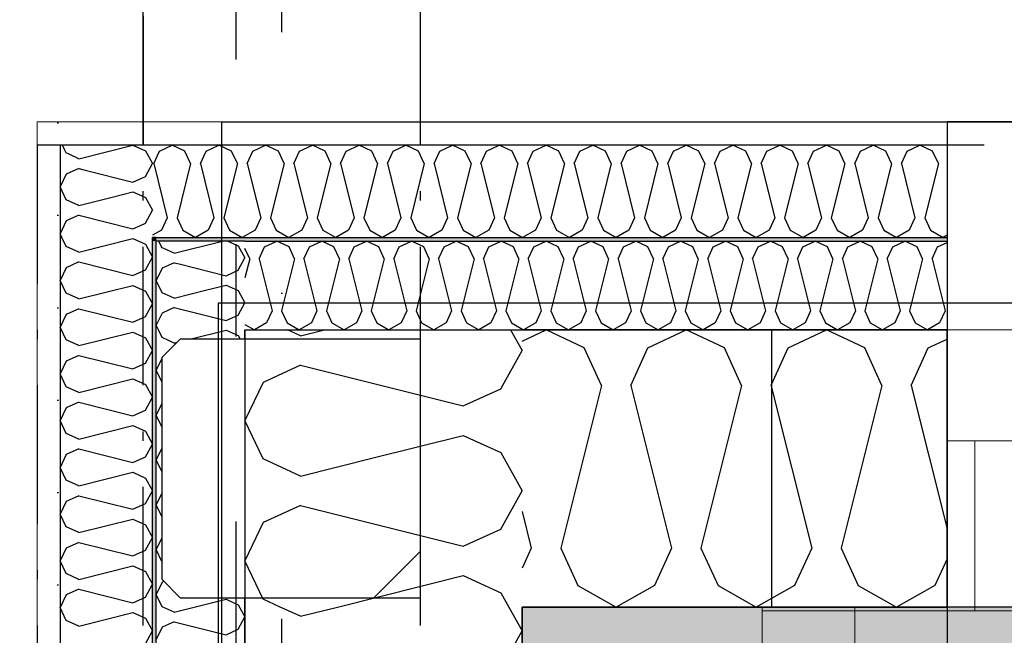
# Model space of a CAD drawing. Header units: millimetres. Extents: x -173281 to 144469, y -85977 to 83288.
# Tile 137 of 256: x -61595 to -61062, y -42077 to -41744. Entities that reach past the tile are written whole.
import ezdxf
from ezdxf.enums import TextEntityAlignment as Align

# ---------------------------------------------------------------- set-up
doc = ezdxf.new("R2010")
doc.units = ezdxf.units.MM
doc.header["$LTSCALE"] = 0.5
doc.header["$MEASUREMENT"] = 0
for name, pattern in [('Akselinje', [1500, 1000, -200, 100, -200]), ('Over snittplan', [260, 150, -50, 10, -50]), ('PLINE', [0]), ('Prikk & stiplet', [1340.555525, 705.555534, -352.777767, 0, -282.222223])]:
    doc.linetypes.add(name, pattern=pattern)
for name, color, linetype in [('222- Søyler', 7, 'Continuous'), ('222- Søyler  (Skravur)', 7, 'Continuous'), ('223- Bjelker', 7, 'Continuous'), ('232- Ikke-bærende yttervegger', 7, 'Continuous'), ('232- Ikke-bærende yttervegger (Skravur)', 7, 'Continuous'), ('232- Ikke-bærende yttervegger (Skravur)(Nye konstruksjoner)', 7, 'Continuous'), ('232- Ikke-bærende yttervegger(Nye konstruksjoner)', 7, 'Continuous'), ('235- Utvendig kledning og overflate (Skravur)(Nye konstruksjoner)', 7, 'Continuous'), ('244- Vinduer_ dører_ foldevegger(Nye konstruksjoner)', 7, 'Continuous'), ('252- Gulv på grunn_ bunnplate', 7, 'Continuous'), ('256- Faste himlinger og overflatebehandling(Nye konstruksjoner)', 7, 'Continuous'), ('82-- Modullinjer', 7, 'Continuous'), ('862- M___Nettoareal(Nye konstruksjoner)', 7, 'Continuous'), ('862- M___Nettoareal(Polylinje)(Nye konstruksjoner)', 7, 'Continuous'), ('862- M___Nettoareal(Tekst)(Nye konstruksjoner)', 7, 'Continuous')]:
    doc.layers.add(name, color=color, linetype=linetype)
for name, color, linetype, lineweight in [('234- Vinduer_ dører_ porter(Nye konstruksjoner)', 7, 'Continuous', 0), ('235- Utvendig kledning og overflate(Nye konstruksjoner)', 7, 'Continuous', 0), ('236- Innvendig kledning og overflate(Nye konstruksjoner)', 7, 'Continuous', 0)]:
    doc.layers.add(name, color=color, linetype=linetype, lineweight=lineweight)
doc.styles.add('GENERATED_STYLE_1', font='arial.ttf')
doc.styles.add('GENERATED_STYLE_2', font='arial.ttf')
pattern_1 = [(90, (0, 0), (-86.60254, 0), [0, -50]), (90, (-43.3, 25), (-86.60254, 0), [0, -50])]

# ---------------------------------------------------------------- blocks, each defined once
blk = doc.blocks.new('Rektor_A-128_12', base_point=(-63439.81, -42454.06))
at = {"layer": '862- M___Nettoareal(Polylinje)(Nye konstruksjoner)', "linetype": 'PLINE', "flags": 128}
blk.add_lwpolyline([(-60435.66, -41799.43), (-60435.66, -39791.93), (-65073.16, -39791.93), (-65073.16, -43699.43), (-63428.16, -43699.43), (-63428.16, -41936.93), (-63278.16, -41936.93), (-63278.16, -43699.43), (-61485.66, -43699.43), (-61485.66, -41799.43)], close=True, dxfattribs=at)
at = {"layer": '862- M___Nettoareal(Tekst)(Nye konstruksjoner)', "style": 'GENERATED_STYLE_1'}
for tag, height, p in [('DUMMY_862', 150, (-63557.67, -41147.4)), ('ROOM_NAME', 150, (-63557.67, -41787.58)), ('DUMMY_861', 100, (-63714.81, -41387.34)), ('ROOM_NUMBER', 100, (-63714.81, -41776.15)), ('DUMMY_863', 100, (-63321.95, -41753.3))]:
    blk.add_attdef(tag, text='', height=height, rotation=90, dxfattribs=at).set_placement(p, align=Align.TOP_LEFT)
blk = doc.blocks.new('*X388')
at = {"layer": '232- Ikke-bærende yttervegger (Skravur)', "linetype": 'PLINE'}
for p, q in [((-61443.03, -41915.16), (-61450.14, -41911.93)), ((-61443.03, -41915.16), (-61430.09, -41911.93)), ((-61329.41, -41911.93), (-61323.16, -41923.13)), ((-61334.72, -41943.86), (-61323.16, -41923.13)), ((-61443.03, -41931.11), (-61450.56, -41934.53)), ((-61443.03, -41931.11), (-61355.04, -41953.1)), ((-61355.04, -41953.1), (-61334.72, -41943.86)), ((-61403.84, -41981.24), (-61355.04, -41969.04)), ((-61355.04, -41969.04), (-61334.72, -41978.29)), ((-61334.72, -41978.29), (-61323.16, -41999.01)), ((-61334.72, -42019.74), (-61323.16, -41999.01)), ((-61355.04, -42028.98), (-61334.72, -42019.74)), ((-61356.46, -42028.63), (-61355.04, -42028.98))]:
    blk.add_line(p, q, dxfattribs=at)
blk = doc.blocks.new('*X391')
at = {"layer": '232- Ikke-bærende yttervegger (Skravur)', "linetype": 'PLINE'}
for p, q in [((-61443.03, -42066.92), (-61454.01, -42061.93)), ((-61443.03, -42066.92), (-61423.06, -42061.93)), ((-61330.4, -42061.93), (-61323.16, -42074.89)), ((-61334.72, -42095.61), (-61323.16, -42074.89))]:
    blk.add_line(p, q, dxfattribs=at)
blk = doc.blocks.new('*X392')
at = {"layer": '232- Ikke-bærende yttervegger (Skravur)', "linetype": 'PLINE'}
for p, q in [((-61450.56, -41934.53), (-61463.35, -41940.35)), ((-61463.35, -41940.35), (-61473.16, -41961.07)), ((-61463.35, -41981.8), (-61473.16, -41961.07)), ((-61443.03, -41991.04), (-61463.35, -41981.8)), ((-61443.03, -41991.04), (-61403.84, -41981.24)), ((-61443.03, -42006.98), (-61463.35, -42016.23)), ((-61443.03, -42006.98), (-61356.46, -42028.63)), ((-61463.35, -42016.23), (-61473.16, -42036.95)), ((-61463.35, -42057.67), (-61473.16, -42036.95)), ((-61423.06, -42061.93), (-61355.04, -42044.92)), ((-61355.04, -42044.92), (-61334.72, -42054.17)), ((-61334.72, -42054.17), (-61330.4, -42061.93)), ((-61454.01, -42061.93), (-61463.35, -42057.67))]:
    blk.add_line(p, q, dxfattribs=at)
blk = doc.blocks.new('*X439')
at = {"layer": '232- Ikke-bærende yttervegger (Skravur)', "linetype": 'PLINE'}
for p, q in [((-61323.16, -41918.05), (-61310.21, -41911.93)), ((-61289.49, -41921.73), (-61310.21, -41911.93)), ((-61255.06, -41921.73), (-61234.33, -41911.93)), ((-61213.61, -41921.73), (-61234.33, -41911.93)), ((-61280.24, -41942.05), (-61289.49, -41921.73)), ((-61264.3, -41942.05), (-61255.06, -41921.73)), ((-61204.37, -41942.05), (-61213.61, -41921.73)), ((-61280.24, -41942.05), (-61302.24, -42030.04)), ((-61264.3, -41942.05), (-61242.3, -42030.04)), ((-61204.37, -41942.05), (-61226.36, -42030.04)), ((-61188.42, -41942.05), (-61188.16, -41941.47)), ((-61188.42, -41942.05), (-61188.16, -41943.11)), ((-61323.16, -42010.14), (-61318.18, -42030.04)), ((-61318.18, -42030.04), (-61323.16, -42040.98)), ((-61302.24, -42030.04), (-61293, -42050.36)), ((-61242.3, -42030.04), (-61251.55, -42050.36)), ((-61226.36, -42030.04), (-61217.12, -42050.36)), ((-61293, -42050.36), (-61272.27, -42061.93)), ((-61251.55, -42050.36), (-61272.27, -42061.93)), ((-61217.12, -42050.36), (-61196.39, -42061.93)), ((-61188.16, -42057.33), (-61196.39, -42061.93))]:
    blk.add_line(p, q, dxfattribs=at)
blk = doc.blocks.new('Vindu[50]')
at = {"layer": '234- Vinduer_ dører_ porter(Nye konstruksjoner)', "linetype": 'PLINE'}
for p, q in [((-61093.16, -41911.93), (-60473.16, -41911.93)), ((-61078.16, -41971.93), (-61093.16, -41971.93)), ((-60996.16, -41971.93), (-61078.16, -41971.93)), ((-61078.16, -41971.93), (-61078.16, -42063.93)), ((-61143.16, -42061.93), (-61143.16, -42091.93)), ((-61093.16, -42061.93), (-60473.16, -42061.93)), ((-61093.16, -42063.93), (-61078.16, -42063.93)), ((-61078.16, -42063.93), (-60996.16, -42063.93))]:
    blk.add_line(p, q, dxfattribs=at)
at = {"layer": '244- Vinduer_ dører_ foldevegger(Nye konstruksjoner)', "linetype": 'PLINE'}
for p, q in [((-61093.16, -41971.93), (-61093.16, -41911.93)), ((-61093.16, -42061.93), (-61093.16, -41971.93)), ((-61093.16, -42061.93), (-61093.16, -41971.93)), ((-61093.16, -42061.93), (-61143.16, -42061.93))]:
    blk.add_line(p, q, dxfattribs=at)
blk = doc.blocks.new('*X743')
at = {"layer": '232- Ikke-bærende yttervegger (Skravur)(Nye konstruksjoner)', "linetype": 'PLINE'}
for p, q in [((-61518.45, -41866.64), (-61519.73, -41863.93)), ((-61511.52, -41870.5), (-61517.14, -41867.94)), ((-61511.52, -41870.5), (-61485.22, -41863.93)), ((-61482.34, -41863.93), (-61476.86, -41866.42)), ((-61476.86, -41866.42), (-61473.16, -41873.05)), ((-61476.86, -41879.69), (-61473.16, -41873.05)), ((-61508.8, -41876.28), (-61483.36, -41882.64)), ((-61483.36, -41882.64), (-61476.86, -41879.69)), ((-61494.55, -41890.54), (-61483.36, -41887.75)), ((-61483.36, -41887.75), (-61476.86, -41890.7)), ((-61476.86, -41890.7), (-61473.16, -41897.34)), ((-61476.86, -41903.97), (-61473.16, -41897.34)), ((-61479.79, -41905.3), (-61476.86, -41903.97))]:
    blk.add_line(p, q, dxfattribs=at)
blk = doc.blocks.new('*X744')
at = {"layer": '232- Ikke-bærende yttervegger (Skravur)(Nye konstruksjoner)', "linetype": 'PLINE'}
for p, q in [((-61570.81, -41814.27), (-61571.92, -41811.93)), ((-61563.12, -41819.31), (-61533.79, -41811.97)), ((-61533.79, -41811.97), (-61527.01, -41815.06)), ((-61527.01, -41815.06), (-61523.16, -41821.96)), ((-61563.12, -41819.31), (-61568.01, -41817.08)), ((-61559.58, -41825.5), (-61533.79, -41831.95)), ((-61527.01, -41828.87), (-61523.16, -41821.96)), ((-61533.79, -41831.95), (-61527.01, -41828.87)), ((-61545.01, -41840.07), (-61533.79, -41837.27)), ((-61533.79, -41837.27), (-61527.01, -41840.35)), ((-61527.01, -41840.35), (-61523.16, -41847.26)), ((-61527.01, -41854.16), (-61523.16, -41847.26)), ((-61529.7, -41855.39), (-61527.01, -41854.16))]:
    blk.add_line(p, q, dxfattribs=at)
blk = doc.blocks.new('*X745')
at = {"layer": '232- Ikke-bærende yttervegger (Skravur)(Nye konstruksjoner)', "linetype": 'PLINE'}
for p, q in [((-61518.02, -41916.11), (-61520, -41911.93)), ((-61511.52, -41919.07), (-61518.02, -41916.11)), ((-61502.97, -41916.93), (-61483.36, -41912.03)), ((-61483.36, -41912.03), (-61476.86, -41914.99)), ((-61476.86, -41914.99), (-61475.78, -41916.93)), ((-61511.52, -41919.07), (-61509.89, -41918.66)), ((-61518.16, -41927.42), (-61521.16, -41933.76)), ((-61518.16, -41940.1), (-61521.16, -41933.76)), ((-61518.16, -41951.7), (-61521.16, -41958.04)), ((-61518.16, -41964.38), (-61521.16, -41958.04)), ((-61518.16, -41975.98), (-61521.16, -41982.32)), ((-61518.16, -41988.66), (-61521.16, -41982.32)), ((-61518.16, -42000.26), (-61521.16, -42006.6)), ((-61518.16, -42012.94), (-61521.16, -42006.6)), ((-61518.16, -42024.54), (-61521.16, -42030.88)), ((-61518.16, -42037.22), (-61521.16, -42030.88)), ((-61518.02, -42048.53), (-61521.16, -42055.16)), ((-61517.01, -42048.07), (-61518.02, -42048.53)), ((-61518.02, -42061.79), (-61521.16, -42055.16)), ((-61511.52, -42064.75), (-61483.36, -42057.71)), ((-61483.36, -42057.71), (-61476.86, -42060.67)), ((-61476.86, -42060.67), (-61473.16, -42067.3)), ((-61511.52, -42064.75), (-61518.02, -42061.79)), ((-61511.52, -42069.86), (-61518.02, -42072.81)), ((-61511.52, -42069.86), (-61483.36, -42076.89)), ((-61476.86, -42073.94), (-61473.16, -42067.3)), ((-61518.02, -42072.81), (-61521.16, -42079.45)), ((-61483.36, -42076.89), (-61476.86, -42073.94))]:
    blk.add_line(p, q, dxfattribs=at)
blk = doc.blocks.new('*X746')
at = {"layer": '232- Ikke-bærende yttervegger (Skravur)(Nye konstruksjoner)', "linetype": 'PLINE'}
for p, q in [((-61518.02, -41867.54), (-61518.45, -41866.64)), ((-61517.14, -41867.94), (-61518.02, -41867.54)), ((-61518.02, -41878.56), (-61521.16, -41885.19)), ((-61511.52, -41875.61), (-61518.02, -41878.56)), ((-61511.52, -41875.61), (-61508.8, -41876.28)), ((-61518.02, -41891.83), (-61521.16, -41885.19)), ((-61511.52, -41894.78), (-61518.02, -41891.83)), ((-61511.52, -41894.78), (-61494.55, -41890.54)), ((-61511.52, -41899.89), (-61518.02, -41902.85)), ((-61511.52, -41899.89), (-61483.36, -41906.93)), ((-61518.02, -41902.85), (-61521.16, -41909.48)), ((-61483.36, -41906.93), (-61479.79, -41905.3)), ((-61520, -41911.93), (-61521.16, -41909.48))]:
    blk.add_line(p, q, dxfattribs=at)
blk = doc.blocks.new('*X747')
at = {"layer": '232- Ikke-bærende yttervegger (Skravur)(Nye konstruksjoner)', "linetype": 'PLINE'}
for p, q in [((-61569.89, -41866.81), (-61572.2, -41861.93)), ((-61563.12, -41869.89), (-61533.79, -41862.56)), ((-61533.79, -41862.56), (-61527.01, -41865.64)), ((-61563.12, -41869.89), (-61569.89, -41866.81)), ((-61527.01, -41865.64), (-61523.16, -41872.55)), ((-61527.01, -41879.46), (-61523.16, -41872.55)), ((-61569.89, -41878.29), (-61573.16, -41885.19)), ((-61563.12, -41875.21), (-61569.89, -41878.29)), ((-61563.12, -41875.21), (-61533.79, -41882.54)), ((-61533.79, -41882.54), (-61527.01, -41879.46)), ((-61569.89, -41892.1), (-61573.16, -41885.19)), ((-61563.12, -41895.18), (-61533.79, -41887.85)), ((-61533.79, -41887.85), (-61527.01, -41890.93)), ((-61563.12, -41895.18), (-61569.89, -41892.1)), ((-61527.01, -41890.93), (-61523.16, -41897.84)), ((-61563.12, -41900.5), (-61569.89, -41903.58)), ((-61563.12, -41900.5), (-61533.79, -41907.83)), ((-61527.01, -41904.75), (-61523.16, -41897.84)), ((-61569.89, -41903.58), (-61573.16, -41910.49)), ((-61533.79, -41907.83), (-61527.01, -41904.75)), ((-61569.89, -41917.4), (-61573.16, -41910.49)), ((-61563.12, -41920.48), (-61533.79, -41913.14)), ((-61533.79, -41913.14), (-61527.01, -41916.23)), ((-61527.01, -41916.23), (-61523.16, -41923.13)), ((-61563.12, -41920.48), (-61569.89, -41917.4)), ((-61563.12, -41925.79), (-61569.89, -41928.87)), ((-61563.12, -41925.79), (-61533.79, -41933.12)), ((-61527.01, -41930.04), (-61523.16, -41923.13)), ((-61569.89, -41928.87), (-61573.16, -41935.78)), ((-61533.79, -41933.12), (-61527.01, -41930.04)), ((-61569.89, -41942.69), (-61573.16, -41935.78)), ((-61563.12, -41945.77), (-61569.89, -41942.69)), ((-61563.12, -41945.77), (-61533.79, -41938.44)), ((-61533.79, -41938.44), (-61527.01, -41941.52)), ((-61527.01, -41941.52), (-61523.16, -41948.43)), ((-61527.01, -41955.33), (-61523.16, -41948.43)), ((-61569.89, -41954.17), (-61573.16, -41961.07)), ((-61563.12, -41951.08), (-61569.89, -41954.17)), ((-61563.12, -41951.08), (-61533.79, -41958.42)), ((-61533.79, -41958.42), (-61527.01, -41955.33)), ((-61569.89, -41967.98), (-61573.16, -41961.07)), ((-61563.12, -41971.06), (-61533.79, -41963.73)), ((-61533.79, -41963.73), (-61527.01, -41966.81)), ((-61563.12, -41971.06), (-61569.89, -41967.98)), ((-61527.01, -41966.81), (-61523.16, -41973.72)), ((-61527.01, -41980.63), (-61523.16, -41973.72)), ((-61569.89, -41979.46), (-61573.16, -41986.37)), ((-61563.12, -41976.38), (-61569.89, -41979.46)), ((-61563.12, -41976.38), (-61533.79, -41983.71)), ((-61533.79, -41983.71), (-61527.01, -41980.63)), ((-61569.89, -41993.27), (-61573.16, -41986.37)), ((-61563.12, -41996.36), (-61533.79, -41989.02)), ((-61533.79, -41989.02), (-61527.01, -41992.11)), ((-61563.12, -41996.36), (-61569.89, -41993.27)), ((-61527.01, -41992.11), (-61523.16, -41999.01)), ((-61563.12, -42001.67), (-61569.89, -42004.75)), ((-61563.12, -42001.67), (-61533.79, -42009)), ((-61527.01, -42005.92), (-61523.16, -41999.01)), ((-61569.89, -42004.75), (-61573.16, -42011.66)), ((-61533.79, -42009), (-61527.01, -42005.92)), ((-61569.89, -42018.57), (-61573.16, -42011.66)), ((-61563.12, -42021.65), (-61533.79, -42014.32)), ((-61533.79, -42014.32), (-61527.01, -42017.4)), ((-61527.01, -42017.4), (-61523.16, -42024.31)), ((-61563.12, -42021.65), (-61569.89, -42018.57)), ((-61563.12, -42026.96), (-61569.89, -42030.05)), ((-61563.12, -42026.96), (-61533.79, -42034.3)), ((-61527.01, -42031.21), (-61523.16, -42024.31)), ((-61569.89, -42030.05), (-61573.16, -42036.95)), ((-61533.79, -42034.3), (-61527.01, -42031.21)), ((-61569.89, -42043.86), (-61573.16, -42036.95)), ((-61563.12, -42046.94), (-61533.79, -42039.61)), ((-61533.79, -42039.61), (-61527.01, -42042.69)), ((-61563.12, -42046.94), (-61569.89, -42043.86)), ((-61527.01, -42042.69), (-61523.16, -42049.6)), ((-61527.01, -42056.51), (-61523.16, -42049.6)), ((-61569.89, -42055.34), (-61573.16, -42062.25)), ((-61563.12, -42052.26), (-61569.89, -42055.34)), ((-61563.12, -42052.26), (-61533.79, -42059.59)), ((-61533.79, -42059.59), (-61527.01, -42056.51)), ((-61569.89, -42069.15), (-61573.16, -42062.25)), ((-61563.12, -42072.24), (-61533.79, -42064.9)), ((-61533.79, -42064.9), (-61527.01, -42067.99)), ((-61563.12, -42072.24), (-61569.89, -42069.15)), ((-61527.01, -42067.99), (-61523.16, -42074.89)), ((-61527.01, -42081.8), (-61523.16, -42074.89))]:
    blk.add_line(p, q, dxfattribs=at)
blk = doc.blocks.new('*X748')
at = {"layer": '232- Ikke-bærende yttervegger (Skravur)(Nye konstruksjoner)', "linetype": 'PLINE'}
for p, q in [((-61569.89, -41816.22), (-61570.81, -41814.27)), ((-61568.01, -41817.08), (-61569.89, -41816.22)), ((-61563.12, -41824.62), (-61569.89, -41827.7)), ((-61563.12, -41824.62), (-61559.58, -41825.5)), ((-61569.89, -41827.7), (-61573.16, -41834.61)), ((-61569.89, -41841.52), (-61573.16, -41834.61)), ((-61563.12, -41844.6), (-61569.89, -41841.52)), ((-61563.12, -41844.6), (-61545.01, -41840.07)), ((-61569.89, -41852.99), (-61573.16, -41859.9)), ((-61563.12, -41849.91), (-61569.89, -41852.99)), ((-61563.12, -41849.91), (-61533.79, -41857.24)), ((-61533.79, -41857.24), (-61529.7, -41855.39)), ((-61572.2, -41861.93), (-61573.16, -41859.9))]:
    blk.add_line(p, q, dxfattribs=at)
blk = doc.blocks.new('*X751')
at = {"layer": '232- Ikke-bærende yttervegger (Skravur)(Nye konstruksjoner)', "linetype": 'PLINE'}
for p, q in [((-61470.59, -41873.57), (-61473.16, -41867.93)), ((-61465.49, -41873.57), (-61462.53, -41867.07)), ((-61462.53, -41867.07), (-61455.9, -41863.93)), ((-61449.27, -41867.07), (-61455.9, -41863.93)), ((-61446.31, -41873.57), (-61449.27, -41867.07)), ((-61441.21, -41873.57), (-61438.25, -41867.07)), ((-61438.25, -41867.07), (-61431.62, -41863.93)), ((-61424.99, -41867.07), (-61431.62, -41863.93)), ((-61422.03, -41873.57), (-61424.99, -41867.07)), ((-61416.93, -41873.57), (-61413.97, -41867.07)), ((-61413.97, -41867.07), (-61407.34, -41863.93)), ((-61400.71, -41867.07), (-61407.34, -41863.93)), ((-61397.75, -41873.57), (-61400.71, -41867.07)), ((-61392.65, -41873.57), (-61389.69, -41867.07)), ((-61389.69, -41867.07), (-61383.06, -41863.93)), ((-61376.43, -41867.07), (-61383.06, -41863.93)), ((-61373.47, -41873.57), (-61376.43, -41867.07)), ((-61368.37, -41873.57), (-61365.41, -41867.07)), ((-61365.41, -41867.07), (-61358.78, -41863.93)), ((-61352.14, -41867.07), (-61358.78, -41863.93)), ((-61349.19, -41873.57), (-61352.14, -41867.07)), ((-61344.08, -41873.57), (-61341.13, -41867.07)), ((-61341.13, -41867.07), (-61334.49, -41863.93)), ((-61327.86, -41867.07), (-61334.49, -41863.93)), ((-61324.9, -41873.57), (-61327.86, -41867.07)), ((-61319.8, -41873.57), (-61316.84, -41867.07)), ((-61316.84, -41867.07), (-61310.21, -41863.93)), ((-61303.58, -41867.07), (-61310.21, -41863.93)), ((-61300.62, -41873.57), (-61303.58, -41867.07)), ((-61295.52, -41873.57), (-61292.56, -41867.07)), ((-61292.56, -41867.07), (-61285.93, -41863.93)), ((-61279.3, -41867.07), (-61285.93, -41863.93)), ((-61276.34, -41873.57), (-61279.3, -41867.07)), ((-61271.24, -41873.57), (-61268.28, -41867.07)), ((-61268.28, -41867.07), (-61261.65, -41863.93)), ((-61255.02, -41867.07), (-61261.65, -41863.93)), ((-61252.06, -41873.57), (-61255.02, -41867.07)), ((-61246.96, -41873.57), (-61244, -41867.07)), ((-61244, -41867.07), (-61237.37, -41863.93)), ((-61230.74, -41867.07), (-61237.37, -41863.93)), ((-61227.78, -41873.57), (-61230.74, -41867.07)), ((-61222.68, -41873.57), (-61219.72, -41867.07)), ((-61219.72, -41867.07), (-61213.09, -41863.93)), ((-61206.46, -41867.07), (-61213.09, -41863.93)), ((-61203.5, -41873.57), (-61206.46, -41867.07)), ((-61198.4, -41873.57), (-61195.44, -41867.07)), ((-61195.44, -41867.07), (-61188.81, -41863.93)), ((-61182.18, -41867.07), (-61188.81, -41863.93)), ((-61179.22, -41873.57), (-61182.18, -41867.07)), ((-61174.12, -41873.57), (-61171.16, -41867.07)), ((-61171.16, -41867.07), (-61164.53, -41863.93)), ((-61157.89, -41867.07), (-61164.53, -41863.93)), ((-61154.94, -41873.57), (-61157.89, -41867.07)), ((-61149.83, -41873.57), (-61146.87, -41867.07)), ((-61146.87, -41867.07), (-61140.24, -41863.93)), ((-61133.61, -41867.07), (-61140.24, -41863.93)), ((-61130.65, -41873.57), (-61133.61, -41867.07)), ((-61125.55, -41873.57), (-61122.59, -41867.07)), ((-61122.59, -41867.07), (-61115.96, -41863.93)), ((-61109.33, -41867.07), (-61115.96, -41863.93)), ((-61106.37, -41873.57), (-61109.33, -41867.07)), ((-61101.27, -41873.57), (-61098.31, -41867.07)), ((-61098.31, -41867.07), (-61093.16, -41864.63)), ((-61470.59, -41873.57), (-61473.16, -41883.84)), ((-61465.49, -41873.57), (-61458.45, -41901.72)), ((-61446.31, -41873.57), (-61453.35, -41901.72)), ((-61441.21, -41873.57), (-61434.17, -41901.72)), ((-61422.03, -41873.57), (-61429.07, -41901.72)), ((-61416.93, -41873.57), (-61409.89, -41901.72)), ((-61397.75, -41873.57), (-61404.79, -41901.72)), ((-61392.65, -41873.57), (-61385.61, -41901.72)), ((-61373.47, -41873.57), (-61380.51, -41901.72)), ((-61368.37, -41873.57), (-61361.33, -41901.72)), ((-61349.19, -41873.57), (-61356.22, -41901.72)), ((-61344.08, -41873.57), (-61337.04, -41901.72)), ((-61324.9, -41873.57), (-61331.94, -41901.72)), ((-61319.8, -41873.57), (-61312.76, -41901.72)), ((-61300.62, -41873.57), (-61307.66, -41901.72)), ((-61295.52, -41873.57), (-61288.48, -41901.72)), ((-61276.34, -41873.57), (-61283.38, -41901.72)), ((-61271.24, -41873.57), (-61264.2, -41901.72)), ((-61252.06, -41873.57), (-61259.1, -41901.72)), ((-61246.96, -41873.57), (-61239.92, -41901.72)), ((-61227.78, -41873.57), (-61234.82, -41901.72)), ((-61222.68, -41873.57), (-61215.64, -41901.72)), ((-61203.5, -41873.57), (-61210.54, -41901.72)), ((-61198.4, -41873.57), (-61191.36, -41901.72)), ((-61179.22, -41873.57), (-61186.26, -41901.72)), ((-61174.12, -41873.57), (-61167.08, -41901.72)), ((-61154.94, -41873.57), (-61161.97, -41901.72)), ((-61149.83, -41873.57), (-61142.79, -41901.72)), ((-61130.65, -41873.57), (-61137.69, -41901.72)), ((-61125.55, -41873.57), (-61118.51, -41901.72)), ((-61106.37, -41873.57), (-61113.41, -41901.72)), ((-61101.27, -41873.57), (-61094.23, -41901.72)), ((-61458.45, -41901.72), (-61461.41, -41908.23)), ((-61453.35, -41901.72), (-61450.39, -41908.23)), ((-61434.17, -41901.72), (-61437.13, -41908.23)), ((-61429.07, -41901.72), (-61426.11, -41908.23)), ((-61409.89, -41901.72), (-61412.85, -41908.23)), ((-61404.79, -41901.72), (-61401.83, -41908.23)), ((-61385.61, -41901.72), (-61388.57, -41908.23)), ((-61380.51, -41901.72), (-61377.55, -41908.23)), ((-61361.33, -41901.72), (-61364.29, -41908.23)), ((-61356.22, -41901.72), (-61353.27, -41908.23)), ((-61337.04, -41901.72), (-61340, -41908.23)), ((-61331.94, -41901.72), (-61328.98, -41908.23)), ((-61312.76, -41901.72), (-61315.72, -41908.23)), ((-61307.66, -41901.72), (-61304.7, -41908.23)), ((-61288.48, -41901.72), (-61291.44, -41908.23)), ((-61283.38, -41901.72), (-61280.42, -41908.23)), ((-61264.2, -41901.72), (-61267.16, -41908.23)), ((-61259.1, -41901.72), (-61256.14, -41908.23)), ((-61239.92, -41901.72), (-61242.88, -41908.23)), ((-61234.82, -41901.72), (-61231.86, -41908.23)), ((-61215.64, -41901.72), (-61218.6, -41908.23)), ((-61210.54, -41901.72), (-61207.58, -41908.23)), ((-61191.36, -41901.72), (-61194.32, -41908.23)), ((-61186.26, -41901.72), (-61183.3, -41908.23)), ((-61167.08, -41901.72), (-61170.03, -41908.23)), ((-61161.97, -41901.72), (-61159.02, -41908.23)), ((-61142.79, -41901.72), (-61145.75, -41908.23)), ((-61137.69, -41901.72), (-61134.73, -41908.23)), ((-61118.51, -41901.72), (-61121.47, -41908.23)), ((-61113.41, -41901.72), (-61110.45, -41908.23)), ((-61094.23, -41901.72), (-61097.19, -41908.23)), ((-61473.16, -41909.07), (-61468.04, -41911.93)), ((-61461.41, -41908.23), (-61468.04, -41911.93)), ((-61450.39, -41908.23), (-61443.76, -41911.93)), ((-61437.13, -41908.23), (-61443.76, -41911.93)), ((-61426.11, -41908.23), (-61419.48, -41911.93)), ((-61412.85, -41908.23), (-61419.48, -41911.93)), ((-61401.83, -41908.23), (-61395.2, -41911.93)), ((-61388.57, -41908.23), (-61395.2, -41911.93)), ((-61377.55, -41908.23), (-61370.92, -41911.93)), ((-61364.29, -41908.23), (-61370.92, -41911.93)), ((-61353.27, -41908.23), (-61346.63, -41911.93)), ((-61340, -41908.23), (-61346.63, -41911.93)), ((-61328.98, -41908.23), (-61322.35, -41911.93)), ((-61315.72, -41908.23), (-61322.35, -41911.93)), ((-61304.7, -41908.23), (-61298.07, -41911.93)), ((-61291.44, -41908.23), (-61298.07, -41911.93)), ((-61280.42, -41908.23), (-61273.79, -41911.93)), ((-61267.16, -41908.23), (-61273.79, -41911.93)), ((-61256.14, -41908.23), (-61249.51, -41911.93)), ((-61242.88, -41908.23), (-61249.51, -41911.93)), ((-61231.86, -41908.23), (-61225.23, -41911.93)), ((-61218.6, -41908.23), (-61225.23, -41911.93)), ((-61207.58, -41908.23), (-61200.95, -41911.93)), ((-61194.32, -41908.23), (-61200.95, -41911.93)), ((-61183.3, -41908.23), (-61176.67, -41911.93)), ((-61170.03, -41908.23), (-61176.67, -41911.93)), ((-61159.02, -41908.23), (-61152.38, -41911.93)), ((-61145.75, -41908.23), (-61152.38, -41911.93)), ((-61134.73, -41908.23), (-61128.1, -41911.93)), ((-61121.47, -41908.23), (-61128.1, -41911.93)), ((-61110.45, -41908.23), (-61103.82, -41911.93)), ((-61097.19, -41908.23), (-61103.82, -41911.93))]:
    blk.add_line(p, q, dxfattribs=at)
blk = doc.blocks.new('*X754')
at = {"layer": '232- Ikke-bærende yttervegger (Skravur)(Nye konstruksjoner)', "linetype": 'PLINE'}
for p, q in [((-61522.55, -41821.97), (-61519.46, -41815.2)), ((-61519.46, -41815.2), (-61512.56, -41811.93)), ((-61505.65, -41815.2), (-61512.56, -41811.93)), ((-61502.57, -41821.97), (-61505.65, -41815.2)), ((-61497.25, -41821.97), (-61494.17, -41815.2)), ((-61494.17, -41815.2), (-61487.26, -41811.93)), ((-61480.36, -41815.2), (-61487.26, -41811.93)), ((-61477.27, -41821.97), (-61480.36, -41815.2)), ((-61471.96, -41821.97), (-61468.88, -41815.2)), ((-61468.88, -41815.2), (-61461.97, -41811.93)), ((-61455.06, -41815.2), (-61461.97, -41811.93)), ((-61451.98, -41821.97), (-61455.06, -41815.2)), ((-61446.67, -41821.97), (-61443.59, -41815.2)), ((-61443.59, -41815.2), (-61436.68, -41811.93)), ((-61429.77, -41815.2), (-61436.68, -41811.93)), ((-61426.69, -41821.97), (-61429.77, -41815.2)), ((-61421.37, -41821.97), (-61418.29, -41815.2)), ((-61418.29, -41815.2), (-61411.38, -41811.93)), ((-61404.48, -41815.2), (-61411.38, -41811.93)), ((-61401.4, -41821.97), (-61404.48, -41815.2)), ((-61396.08, -41821.97), (-61393, -41815.2)), ((-61393, -41815.2), (-61386.09, -41811.93)), ((-61379.18, -41815.2), (-61386.09, -41811.93)), ((-61376.1, -41821.97), (-61379.18, -41815.2)), ((-61370.79, -41821.97), (-61367.71, -41815.2)), ((-61367.71, -41815.2), (-61360.8, -41811.93)), ((-61353.89, -41815.2), (-61360.8, -41811.93)), ((-61350.81, -41821.97), (-61353.89, -41815.2)), ((-61345.5, -41821.97), (-61342.41, -41815.2)), ((-61342.41, -41815.2), (-61335.51, -41811.93)), ((-61328.6, -41815.2), (-61335.51, -41811.93)), ((-61325.52, -41821.97), (-61328.6, -41815.2)), ((-61320.2, -41821.97), (-61317.12, -41815.2)), ((-61317.12, -41815.2), (-61310.21, -41811.93)), ((-61303.31, -41815.2), (-61310.21, -41811.93)), ((-61300.22, -41821.97), (-61303.31, -41815.2)), ((-61294.91, -41821.97), (-61291.83, -41815.2)), ((-61291.83, -41815.2), (-61284.92, -41811.93)), ((-61278.01, -41815.2), (-61284.92, -41811.93)), ((-61274.93, -41821.97), (-61278.01, -41815.2)), ((-61269.62, -41821.97), (-61266.53, -41815.2)), ((-61266.53, -41815.2), (-61259.63, -41811.93)), ((-61252.72, -41815.2), (-61259.63, -41811.93)), ((-61249.64, -41821.97), (-61252.72, -41815.2)), ((-61244.32, -41821.97), (-61241.24, -41815.2)), ((-61241.24, -41815.2), (-61234.33, -41811.93)), ((-61227.43, -41815.2), (-61234.33, -41811.93)), ((-61224.34, -41821.97), (-61227.43, -41815.2)), ((-61219.03, -41821.97), (-61215.95, -41815.2)), ((-61215.95, -41815.2), (-61209.04, -41811.93)), ((-61202.13, -41815.2), (-61209.04, -41811.93)), ((-61199.05, -41821.97), (-61202.13, -41815.2)), ((-61193.74, -41821.97), (-61190.66, -41815.2)), ((-61190.66, -41815.2), (-61183.75, -41811.93)), ((-61176.84, -41815.2), (-61183.75, -41811.93)), ((-61173.76, -41821.97), (-61176.84, -41815.2)), ((-61168.44, -41821.97), (-61165.36, -41815.2)), ((-61165.36, -41815.2), (-61158.45, -41811.93)), ((-61151.55, -41815.2), (-61158.45, -41811.93)), ((-61148.47, -41821.97), (-61151.55, -41815.2)), ((-61143.15, -41821.97), (-61140.07, -41815.2)), ((-61140.07, -41815.2), (-61133.16, -41811.93)), ((-61126.25, -41815.2), (-61133.16, -41811.93)), ((-61123.17, -41821.97), (-61126.25, -41815.2)), ((-61117.86, -41821.97), (-61114.78, -41815.2)), ((-61114.78, -41815.2), (-61107.87, -41811.93)), ((-61100.96, -41815.2), (-61107.87, -41811.93)), ((-61097.88, -41821.97), (-61100.96, -41815.2)), ((-61522.55, -41821.97), (-61515.21, -41851.3)), ((-61502.57, -41821.97), (-61509.9, -41851.3)), ((-61497.25, -41821.97), (-61489.92, -41851.3)), ((-61477.27, -41821.97), (-61484.61, -41851.3)), ((-61471.96, -41821.97), (-61464.63, -41851.3)), ((-61451.98, -41821.97), (-61459.31, -41851.3)), ((-61446.67, -41821.97), (-61439.33, -41851.3)), ((-61426.69, -41821.97), (-61434.02, -41851.3)), ((-61421.37, -41821.97), (-61414.04, -41851.3)), ((-61401.4, -41821.97), (-61408.73, -41851.3)), ((-61396.08, -41821.97), (-61388.75, -41851.3)), ((-61376.1, -41821.97), (-61383.43, -41851.3)), ((-61370.79, -41821.97), (-61363.46, -41851.3)), ((-61350.81, -41821.97), (-61358.14, -41851.3)), ((-61345.5, -41821.97), (-61338.16, -41851.3)), ((-61325.52, -41821.97), (-61332.85, -41851.3)), ((-61320.2, -41821.97), (-61312.87, -41851.3)), ((-61300.22, -41821.97), (-61307.56, -41851.3)), ((-61294.91, -41821.97), (-61287.58, -41851.3)), ((-61274.93, -41821.97), (-61282.26, -41851.3)), ((-61269.62, -41821.97), (-61262.28, -41851.3)), ((-61249.64, -41821.97), (-61256.97, -41851.3)), ((-61244.32, -41821.97), (-61236.99, -41851.3)), ((-61224.34, -41821.97), (-61231.68, -41851.3)), ((-61219.03, -41821.97), (-61211.7, -41851.3)), ((-61199.05, -41821.97), (-61206.38, -41851.3)), ((-61193.74, -41821.97), (-61186.4, -41851.3)), ((-61173.76, -41821.97), (-61181.09, -41851.3)), ((-61168.44, -41821.97), (-61161.11, -41851.3)), ((-61148.47, -41821.97), (-61155.8, -41851.3)), ((-61143.15, -41821.97), (-61135.82, -41851.3)), ((-61123.17, -41821.97), (-61130.5, -41851.3)), ((-61117.86, -41821.97), (-61110.53, -41851.3)), ((-61097.88, -41821.97), (-61105.21, -41851.3)), ((-61515.21, -41851.3), (-61518.3, -41858.07)), ((-61509.9, -41851.3), (-61506.82, -41858.07)), ((-61489.92, -41851.3), (-61493, -41858.07)), ((-61484.61, -41851.3), (-61481.52, -41858.07)), ((-61464.63, -41851.3), (-61467.71, -41858.07)), ((-61459.31, -41851.3), (-61456.23, -41858.07)), ((-61439.33, -41851.3), (-61442.42, -41858.07)), ((-61434.02, -41851.3), (-61430.94, -41858.07)), ((-61414.04, -41851.3), (-61417.12, -41858.07)), ((-61408.73, -41851.3), (-61405.65, -41858.07)), ((-61388.75, -41851.3), (-61391.83, -41858.07)), ((-61383.43, -41851.3), (-61380.35, -41858.07)), ((-61363.46, -41851.3), (-61366.54, -41858.07)), ((-61358.14, -41851.3), (-61355.06, -41858.07)), ((-61338.16, -41851.3), (-61341.25, -41858.07)), ((-61332.85, -41851.3), (-61329.77, -41858.07)), ((-61312.87, -41851.3), (-61315.95, -41858.07)), ((-61307.56, -41851.3), (-61304.47, -41858.07)), ((-61287.58, -41851.3), (-61290.66, -41858.07)), ((-61282.26, -41851.3), (-61279.18, -41858.07)), ((-61262.28, -41851.3), (-61265.37, -41858.07)), ((-61256.97, -41851.3), (-61253.89, -41858.07)), ((-61236.99, -41851.3), (-61240.07, -41858.07)), ((-61231.68, -41851.3), (-61228.59, -41858.07)), ((-61211.7, -41851.3), (-61214.78, -41858.07)), ((-61206.38, -41851.3), (-61203.3, -41858.07)), ((-61186.4, -41851.3), (-61189.49, -41858.07)), ((-61181.09, -41851.3), (-61178.01, -41858.07)), ((-61161.11, -41851.3), (-61164.19, -41858.07)), ((-61155.8, -41851.3), (-61152.72, -41858.07)), ((-61135.82, -41851.3), (-61138.9, -41858.07)), ((-61130.5, -41851.3), (-61127.42, -41858.07)), ((-61110.53, -41851.3), (-61113.61, -41858.07)), ((-61105.21, -41851.3), (-61102.13, -41858.07)), ((-61518.3, -41858.07), (-61523.16, -41860.79)), ((-61506.82, -41858.07), (-61499.91, -41861.93)), ((-61493, -41858.07), (-61499.91, -41861.93)), ((-61481.52, -41858.07), (-61474.62, -41861.93)), ((-61467.71, -41858.07), (-61474.62, -41861.93)), ((-61456.23, -41858.07), (-61449.32, -41861.93)), ((-61442.42, -41858.07), (-61449.32, -41861.93)), ((-61430.94, -41858.07), (-61424.03, -41861.93)), ((-61417.12, -41858.07), (-61424.03, -41861.93)), ((-61405.65, -41858.07), (-61398.74, -41861.93)), ((-61391.83, -41858.07), (-61398.74, -41861.93)), ((-61380.35, -41858.07), (-61373.45, -41861.93)), ((-61366.54, -41858.07), (-61373.45, -41861.93)), ((-61355.06, -41858.07), (-61348.15, -41861.93)), ((-61341.25, -41858.07), (-61348.15, -41861.93)), ((-61329.77, -41858.07), (-61322.86, -41861.93)), ((-61315.95, -41858.07), (-61322.86, -41861.93)), ((-61304.47, -41858.07), (-61297.57, -41861.93)), ((-61290.66, -41858.07), (-61297.57, -41861.93)), ((-61279.18, -41858.07), (-61272.27, -41861.93)), ((-61265.37, -41858.07), (-61272.27, -41861.93)), ((-61253.89, -41858.07), (-61246.98, -41861.93)), ((-61240.07, -41858.07), (-61246.98, -41861.93)), ((-61228.59, -41858.07), (-61221.69, -41861.93)), ((-61214.78, -41858.07), (-61221.69, -41861.93)), ((-61203.3, -41858.07), (-61196.39, -41861.93)), ((-61189.49, -41858.07), (-61196.39, -41861.93)), ((-61178.01, -41858.07), (-61171.1, -41861.93)), ((-61164.19, -41858.07), (-61171.1, -41861.93)), ((-61152.72, -41858.07), (-61145.81, -41861.93)), ((-61138.9, -41858.07), (-61145.81, -41861.93)), ((-61127.42, -41858.07), (-61120.52, -41861.93)), ((-61113.61, -41858.07), (-61120.52, -41861.93)), ((-61102.13, -41858.07), (-61095.22, -41861.93)), ((-61093.16, -41860.78), (-61095.22, -41861.93))]:
    blk.add_line(p, q, dxfattribs=at)
blk = doc.blocks.new('*X1148')
at = {"layer": '232- Ikke-bærende yttervegger (Skravur)(Nye konstruksjoner)', "linetype": 'PLINE'}
for p, q in [((-61179.18, -41921.73), (-61158.45, -41911.93)), ((-61137.73, -41921.73), (-61158.45, -41911.93)), ((-61103.3, -41921.73), (-61093.16, -41916.94)), ((-61188.16, -41941.47), (-61179.18, -41921.73)), ((-61128.49, -41942.05), (-61137.73, -41921.73)), ((-61112.54, -41942.05), (-61103.3, -41921.73)), ((-61188.16, -41943.11), (-61166.43, -42030.04)), ((-61128.49, -41942.05), (-61150.48, -42030.04)), ((-61112.54, -41942.05), (-61093.16, -42019.59)), ((-61166.43, -42030.04), (-61175.67, -42050.36)), ((-61150.48, -42030.04), (-61141.24, -42050.36)), ((-61093.16, -42035.79), (-61099.79, -42050.36)), ((-61175.67, -42050.36), (-61188.16, -42057.33)), ((-61141.24, -42050.36), (-61120.52, -42061.93)), ((-61099.79, -42050.36), (-61120.52, -42061.93))]:
    blk.add_line(p, q, dxfattribs=at)
blk = doc.blocks.new('Standard grid marker[180]', base_point=(-61478.16, 26434.41))
at = {"layer": '82-- Modullinjer', "linetype": 'Akselinje'}
blk.add_line((-61478.16, 26234.41), (-61478.16, -50174.43), dxfattribs=at)
at = {"layer": '82-- Modullinjer', "style": 'GENERATED_STYLE_2'}
for tag, p in [('AC_MarkerText_1_0', (-61605.66, 26644.41)), ('AC_MarkerText_1_1', (-61605.66, -50664.43))]:
    blk.add_attdef(tag, text='', height=175, rotation=90, dxfattribs=at).set_placement(p, align=Align.TOP_CENTER)

msp = doc.modelspace()

# ---------------------------------------------------------------- hatches: boundary and pattern name
at = {"layer": '222- Søyler  (Skravur)', "linetype": 'Continuous'}
h = msp.add_hatch(dxfattribs=at)
h.set_pattern_fill('Skrålinjer_3', color=256, style=0, pattern_type=2)
h.set_pattern_definition([(45, (0, 0), (-127.2792, 127.2792), [])])
h.paths.add_polyline_path([(-61508.16, -42056.93), (-61378.16, -42056.93), (-61378.16, -41916.93), (-61508.16, -41916.93), (-61518.16, -41926.93), (-61518.16, -42046.93)])
at = {"layer": '232- Ikke-bærende yttervegger (Skravur)(Nye konstruksjoner)', "linetype": 'Continuous'}
h = msp.add_hatch(dxfattribs=at)
h.set_pattern_fill('Gips', color=256, style=0, pattern_type=2)
h.set_pattern_definition(pattern_1)
h.paths.add_polyline_path([(-61585.66, -41799.43), (-61573.16, -41811.93), (-61573.16, -41799.43)])
h = msp.add_hatch(dxfattribs=at)
h.set_pattern_fill('Gips', color=256, style=0, pattern_type=2)
h.set_pattern_definition(pattern_1)
h.paths.add_polyline_path([(-61585.66, -41811.93), (-61573.16, -41811.93), (-61585.66, -41799.43)])
h = msp.add_hatch(dxfattribs=at)
h.set_pattern_fill('Gips', color=256, style=0, pattern_type=2)
h.set_pattern_definition([(0, (0, 0), (0, 86.60254), [0, -50]), (0, (25, 43.3), (0, 86.60254), [0, -50])])
h.paths.add_polyline_path([(-61573.16, -41799.43), (-61573.16, -41811.93), (-61093.16, -41811.93), (-61093.16, -41799.43)])
h = msp.add_hatch(dxfattribs=at)
h.set_pattern_fill('Gips', color=256, style=0, pattern_type=2)
h.set_pattern_definition(pattern_1)
h.paths.add_polyline_path([(-61585.66, -43699.43), (-61573.16, -43699.43), (-61573.16, -41811.93), (-61585.66, -41811.93)])
for points in [[(-61523.16, -41861.93), (-61521.16, -41863.93), (-61521.16, -41861.93)], [(-61523.16, -41863.93), (-61521.16, -41863.93), (-61523.16, -41861.93)], [(-61521.16, -41861.93), (-61521.16, -41863.93), (-61093.16, -41863.93), (-61093.16, -41861.93)], [(-61523.16, -41863.93), (-61523.16, -43706.37), (-61521.16, -43706.59), (-61521.16, -41863.93)]]:
    msp.add_hatch(color=256, dxfattribs=at).paths.add_polyline_path(points)
at = {"layer": '235- Utvendig kledning og overflate (Skravur)(Nye konstruksjoner)', "linetype": 'Continuous'}
h = msp.add_hatch(dxfattribs=at)
h.set_pattern_fill('Prikker_tett', color=256, style=0, pattern_type=2)
h.set_pattern_definition([(0, (0, 0), (0, 43.30127), [0, -25]), (0, (12.5, 21.65), (0, 43.30127), [0, -25])])
h.paths.add_polyline_path([(-61193.16, -42061.93), (-61193.16, -42063.93), (-61093.16, -42063.93), (-61093.16, -42061.93)])
at = {"layer": '256- Faste himlinger og overflatebehandling(Nye konstruksjoner)', "linetype": 'Continuous'}
msp.add_hatch(color=256, dxfattribs=at).paths.add_polyline_path([(-77573.16, -45166.93), (-76163.16, -45166.93), (-76163.16, -46156.93), (-69793.16, -46156.93), (-66143.16, -46186.93), (-60353.16, -46186.93), (-60353.16, -43186.93), (-59123.16, -43186.93), (-59123.16, -36146.93), (-60353.16, -36146.93), (-60353.16, -12056.93), (-61323.16, -12056.93), (-61323.16, -14921.93), (-61193.16, -14921.93), (-61193.16, -15296.93), (-61378.16, -15296.93), (-61378.16, -25536.93), (-61193.16, -25536.93), (-61193.16, -25911.93), (-61323.16, -25911.93), (-61323.16, -37221.93), (-60173.16, -37221.93), (-60173.16, -42061.93), (-61323.16, -42061.93), (-61323.16, -43961.93), (-70863.16, -43961.93), (-70863.16, -45161.93), (-75178.16, -45161.93), (-75178.16, -43961.93), (-76398.16, -43961.93), (-76398.16, -44096.93), (-76683.16, -44096.93), (-76683.16, -39207.93), (-77573.16, -39207.93)])

# ---------------------------------------------------------------- linework, layer by layer
at = {"layer": '222- Søyler', "linetype": 'PLINE', "flags": 128}
msp.add_lwpolyline([(-61508.16, -42056.93), (-61378.16, -42056.93), (-61378.16, -41916.93), (-61508.16, -41916.93), (-61518.16, -41926.93), (-61518.16, -42046.93)], close=True, dxfattribs=at)
at = {"layer": '223- Bjelker', "linetype": 'Over snittplan'}
for p, q in [((-61528.16, -43761.93), (-61528.16, -35416.93)), ((-61378.16, -43761.93), (-61378.16, -35416.93))]:
    msp.add_line(p, q, dxfattribs=at)
at = {"layer": '223- Bjelker', "linetype": 'Prikk & stiplet'}
msp.add_line((-61453.16, -43761.93), (-61453.16, -35416.93), dxfattribs=at)
at = {"layer": '232- Ikke-bærende yttervegger', "linetype": 'PLINE', "flags": 128}
for points in [[(-61473.16, -41911.93), (-61323.16, -41911.93)], [(-61473.16, -41911.93), (-61473.16, -43699.43)], [(-61188.16, -41911.93), (-61323.16, -41911.93)], [(-61093.16, -41911.93), (-61188.16, -41911.93)], [(-61188.16, -41911.93), (-61188.16, -42061.93)], [(-61323.16, -43811.93), (-61323.16, -42061.93)], [(-61323.16, -42061.93), (-61188.16, -42061.93)], [(-61188.16, -42061.93), (-61093.16, -42061.93)]]:
    msp.add_lwpolyline(points, dxfattribs=at)
at = {"layer": '232- Ikke-bærende yttervegger(Nye konstruksjoner)', "linetype": 'PLINE'}
for p, q in [((-61523.16, -41811.93), (-61573.16, -41811.93)), ((-61573.16, -41811.93), (-61573.16, -41861.93)), ((-61523.16, -41811.93), (-61573.16, -41811.93)), ((-61093.16, -41811.93), (-61523.16, -41811.93)), ((-61573.16, -41861.93), (-61573.16, -43699.43)), ((-61521.16, -41861.93), (-61523.16, -41861.93)), ((-61523.16, -43706.37), (-61523.16, -41861.93)), ((-61521.16, -41861.93), (-61523.16, -41861.93)), ((-61521.16, -41861.93), (-61093.16, -41861.93)), ((-61473.16, -41863.93), (-61521.16, -41863.93)), ((-61521.16, -43706.59), (-61521.16, -41863.93)), ((-61473.16, -41863.93), (-61521.16, -41863.93)), ((-61473.16, -41863.93), (-61093.16, -41863.93))]:
    msp.add_line(p, q, dxfattribs=at)
at = {"layer": '232- Ikke-bærende yttervegger(Nye konstruksjoner)', "linetype": 'PLINE', "flags": 128}
for points in [[(-60473.16, -41799.43), (-61093.16, -41799.43)], [(-61093.16, -41799.43), (-61093.16, -41811.93)], [(-61093.16, -41811.93), (-61093.16, -41861.93)], [(-61093.16, -41861.93), (-61093.16, -41863.93)], [(-61093.16, -41863.93), (-61093.16, -41911.93)], [(-61473.16, -41916.93), (-61473.16, -41911.93)], [(-61473.16, -41911.93), (-61093.16, -41911.93)], [(-61093.16, -41911.93), (-61188.16, -41911.93)], [(-61093.16, -41911.93), (-61093.16, -41971.93)], [(-61093.16, -41971.93), (-61093.16, -42061.93)], [(-61473.16, -43711.93), (-61473.16, -42056.93)], [(-61188.16, -42061.93), (-61093.16, -42061.93)], [(-61093.16, -42061.93), (-61093.16, -42063.93)], [(-61093.16, -42063.93), (-61093.16, -42093.93)]]:
    msp.add_lwpolyline(points, dxfattribs=at)
at = {"layer": '235- Utvendig kledning og overflate(Nye konstruksjoner)', "linetype": 'PLINE'}
msp.add_line((-61093.16, -42063.93), (-61193.16, -42063.93), dxfattribs=at)
at = {"layer": '235- Utvendig kledning og overflate(Nye konstruksjoner)', "linetype": 'PLINE', "flags": 128}
for points in [[(-61093.16, -42061.93), (-61193.16, -42061.93)], [(-61193.16, -42063.93), (-61193.16, -42061.93)], [(-61193.16, -42093.93), (-61193.16, -42063.93)]]:
    msp.add_lwpolyline(points, dxfattribs=at)
at = {"layer": '236- Innvendig kledning og overflate(Nye konstruksjoner)', "linetype": 'PLINE', "flags": 128}
for points in [[(-61585.66, -41799.43), (-61573.16, -41799.43)], [(-61585.66, -41799.43), (-61585.66, -43699.43)], [(-61093.16, -41799.43), (-61573.16, -41799.43)]]:
    msp.add_lwpolyline(points, dxfattribs=at)
at = {"layer": '252- Gulv på grunn_ bunnplate', "linetype": 'PLINE', "flags": 128}
msp.add_lwpolyline([(-77653.66, -28236.43), (-76468.16, -28236.43), (-76468.16, -25956.93), (-68648.16, -25956.93), (-68648.16, -14971.93), (-68648.16, -14846.93), (-70768.16, -14846.93), (-70768.16, -11941.93), (-75053.66, -11941.93), (-75053.66, 2273.07), (-74818.16, 2273.07), (-74818.16, 4673.07), (-63042.66, 4673.07), (-63042.66, 2373.07), (-61492.66, 2373.07), (-61492.66, -15001.93), (-65023.16, -15001.93), (-65023.16, -14971.93), (-65037.66, -14971.93), (-65037.66, -25831.93), (-61478.16, -25831.93), (-61478.16, -37386.43), (-60337.66, -37386.43), (-60337.66, -41897.43), (-61487.66, -41897.43), (-61487.66, -43697.43), (-63278.16, -43697.43), (-63278.16, -41936.93), (-63428.16, -41936.93), (-63428.16, -43701.93), (-65168.16, -43701.93), (-65168.16, -43797.43), (-71027.66, -43797.43), (-71027.66, -44997.43), (-75013.66, -44997.43), (-75013.66, -43797.43), (-76238.16, -43797.43), (-76238.16, -38801.93), (-77653.66, -38801.93)], close=True, dxfattribs=at)
at = {"layer": '256- Faste himlinger og overflatebehandling(Nye konstruksjoner)', "linetype": 'Over snittplan', "flags": 128}
msp.add_lwpolyline([(-77573.16, -45166.93), (-76163.16, -45166.93), (-76163.16, -46156.93), (-69793.16, -46156.93), (-66143.16, -46186.93), (-60353.16, -46186.93), (-60353.16, -43186.93), (-59123.16, -43186.93), (-59123.16, -36146.93), (-60353.16, -36146.93), (-60353.16, -12056.93), (-61323.16, -12056.93), (-61323.16, -14921.93), (-61193.16, -14921.93), (-61193.16, -15296.93), (-61378.16, -15296.93), (-61378.16, -25536.93), (-61193.16, -25536.93), (-61193.16, -25911.93), (-61323.16, -25911.93), (-61323.16, -37221.93), (-60173.16, -37221.93), (-60173.16, -42061.93), (-61323.16, -42061.93), (-61323.16, -43961.93), (-70863.16, -43961.93), (-70863.16, -45161.93), (-75178.16, -45161.93), (-75178.16, -43961.93), (-76398.16, -43961.93), (-76398.16, -44096.93), (-76683.16, -44096.93), (-76683.16, -39207.93), (-77573.16, -39207.93)], close=True, dxfattribs=at)
at = {"layer": '256- Faste himlinger og overflatebehandling(Nye konstruksjoner)', "linetype": 'PLINE', "flags": 128}
msp.add_lwpolyline([(-77573.16, -45166.93), (-76163.16, -45166.93), (-76163.16, -46156.93), (-69793.16, -46156.93), (-66143.16, -46186.93), (-60353.16, -46186.93), (-60353.16, -43186.93), (-59123.16, -43186.93), (-59123.16, -36146.93), (-60353.16, -36146.93), (-60353.16, -12056.93), (-61323.16, -12056.93), (-61323.16, -14921.93), (-61193.16, -14921.93), (-61193.16, -15296.93), (-61378.16, -15296.93), (-61378.16, -25536.93), (-61193.16, -25536.93), (-61193.16, -25911.93), (-61323.16, -25911.93), (-61323.16, -37221.93), (-60173.16, -37221.93), (-60173.16, -42061.93), (-61323.16, -42061.93), (-61323.16, -43961.93), (-70863.16, -43961.93), (-70863.16, -45161.93), (-75178.16, -45161.93), (-75178.16, -43961.93), (-76398.16, -43961.93), (-76398.16, -44096.93), (-76683.16, -44096.93), (-76683.16, -39207.93), (-77573.16, -39207.93)], close=True, dxfattribs=at)
at = {"layer": '256- Faste himlinger og overflatebehandling(Nye konstruksjoner)', "linetype": 'Over snittplan', "flags": 128}
for points in [[(-61528.16, -39791.93), (-61528.16, -41811.93)], [(-61378.16, -41811.93), (-61378.16, -39791.93)], [(-61585.66, -41811.93), (-61585.66, -43599.43)], [(-61528.16, -41811.93), (-61585.66, -41811.93)], [(-60423.16, -41811.93), (-61378.16, -41811.93)]]:
    msp.add_lwpolyline(points, dxfattribs=at)

# ---------------------------------------------------------------- block references
at = {"layer": '232- Ikke-bærende yttervegger'}
for name in ['*X388', '*X439', '*X392', '*X391']:
    msp.add_blockref(name, (0, 0), dxfattribs=at)
at = {"layer": '232- Ikke-bærende yttervegger(Nye konstruksjoner)'}
for name in ['*X748', '*X744', '*X754', '*X747', '*X746', '*X743', '*X751', '*X745', '*X1148']:
    msp.add_blockref(name, (0, 0), dxfattribs=at)
at = {"layer": '244- Vinduer_ dører_ foldevegger(Nye konstruksjoner)', "linetype": 'PLINE'}
msp.add_blockref('Vindu[50]', (0, 0), dxfattribs=at)
at = {"layer": '82-- Modullinjer', "linetype": 'PLINE'}
msp.add_blockref('Standard grid marker[180]', (-61478.16, 26434.41), dxfattribs=at)
at = {"layer": '862- M___Nettoareal(Nye konstruksjoner)', "linetype": 'Continuous'}
msp.add_blockref('Rektor_A-128_12', (-63439.81, -42454.06), dxfattribs=at)

doc.saveas('drawing.dxf')
